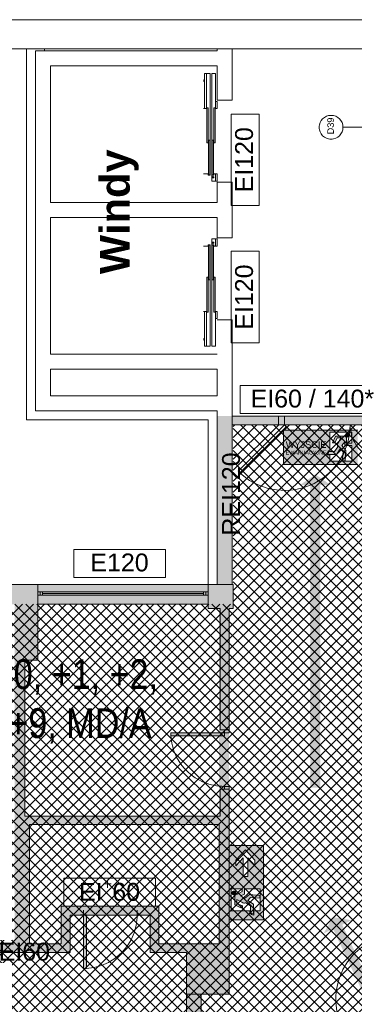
# Paper-space layout 'AP-02 STREFY POŻAROWE I EWAKUACJA - PIĘTRO 0' of a CAD drawing. Header units: millimetres. Extents: x 0 to 594, y -4 to 450.
# Tile 7 of 14: x 138 to 194, y 285 to 450. Entities that reach past the tile are written whole.
import ezdxf
from ezdxf.xclip import XClip

# ---------------------------------------------------------------- set-up
doc = ezdxf.new("R2010")
doc.units = ezdxf.units.MM
doc.header["$MEASUREMENT"] = 0
doc.header["$XCLIPFRAME"] = 0
for name, color, linetype, lineweight in [('A_Arkusz_Nr_pióra__1', 7, 'Continuous', 20), ('A_ewakuacja_Nr_pióra__4', 94, 'Continuous', 18), ('A_podkład_Nr_pióra__2', 8, 'Continuous', 13), ('A_ppoż proj_Nr_pióra__1', 7, 'Continuous', 20), ('A_ppoż proj_Nr_pióra__3', 30, 'Continuous', 13), ('A_ppoż proj_Nr_pióra__81', 2, 'Continuous', 5)]:
    doc.layers.add(name, color=color, linetype=linetype, lineweight=lineweight)
for name, color, linetype, lineweight, true_color in [('A_ewakuacja_Nr_pióra__104', 7, 'Continuous', 5, 0x006532), ('A_ewakuacja_Nr_pióra__141', 7, 'Continuous', 5, 0xf2f7f7), ('A_podkład_Nr_pióra__254', 7, 'Continuous', 5, 0xfdfdfd), ('A_ppoż proj_Nr_pióra__104', 7, 'Continuous', 5, 0x006532), ('A_ppoż proj_Nr_pióra__70', 7, 'Continuous', 5, 0x65fe00), ('A_ppoż proj_Nr_pióra__71', 7, 'Continuous', 5, 0xcbfe65), ('A_ppoż proj_Nr_pióra__82', 7, 'Continuous', 5, 0x329800)]:
    doc.layers.add(name, color=color, linetype=linetype, lineweight=lineweight, true_color=true_color)
doc.layers.add('A_podrys', color=7, linetype='Continuous')
doc.styles.add('STYL_AUTOMATYCZNY_1', font='arial.ttf')
doc.styles.add('STYL_AUTOMATYCZNY_2', font='ARIALN.TTF')
doc.styles.add('STYL_AUTOMATYCZNY_3', font='arial.ttf')

# ---------------------------------------------------------------- blocks, each defined once
blk = doc.blocks.new('Rysunek_1_1', base_point=(-1571.08, -182.96))
at = {"layer": 'A_ewakuacja_Nr_pióra__104', "linetype": 'Continuous', "lineweight": 0, "true_color": 0x004c26}
h = blk.add_hatch(color=118, dxfattribs=at)
h.paths.add_polyline_path([(194.71, 381.01), (182.22, 381.01), (182.22, 375.27), (194.71, 375.27)])
h.paths.add_polyline_path([(192.52, 378.45), (193.71, 378.45), (193.71, 375.82), (189.99, 375.82), (189.99, 376.87), (189.56, 376.87), (189.73, 377.53), (189.99, 377.53), (189.99, 380.66), (193.71, 380.66), (193.71, 378.83), (192.82, 378.83), (192.82, 379.63, 0.414214), (192.41, 380.04), (190.98, 380.04), (190.47, 378.89), (190.87, 378.89), (191.26, 379.72), (191.92, 379.72), (191.44, 378.87), (191.33, 378.7, 0.230447), (191.37, 378.2), (190.82, 377.42), (189.83, 377.42), (189.7, 376.95), (191.13, 376.95), (191.73, 377.86), (192.26, 377.4), (192.11, 375.86), (192.6, 375.86), (192.73, 377.62), (192.05, 378.42), (192.52, 379.05)], flags=0)
for points in [[(192.89, 380.51, 1), (193.1, 379.89, 1)], [(173.78, 302.95, 1), (174.07, 303.54, 1)]]:
    blk.add_hatch(color=118, dxfattribs=at).paths.add_polyline_path(points)
h = blk.add_hatch(color=118, dxfattribs=at)
h.paths.add_polyline_path([(178.86, 298.71), (178.86, 311.2), (173.12, 311.2), (173.12, 298.71)])
h.paths.add_polyline_path([(173.47, 303.96), (175.3, 303.96), (175.3, 303.51), (174.5, 303.07, 0.414214), (174.08, 302.65), (174.08, 301.23), (175.09, 300.78, 1.14772), (175.24, 301.12), (174.41, 301.5), (174.41, 302.17), (175.26, 301.68), (175.43, 301.58, 0.230447), (175.93, 301.62), (176.71, 301.07), (176.71, 300.08, 0.304489), (177.18, 299.72), (177.18, 301.38), (176.27, 301.98), (176.73, 302.5), (178.27, 302.36), (178.27, 302.85), (176.51, 302.98), (175.71, 302.3), (175.08, 302.76), (175.68, 303.06), (175.68, 303.95), (178.3, 303.95), (178.3, 300.24), (177.26, 300.24), (177.26, 299.5, -0.24241), (176.6, 299.98), (176.6, 300.24), (173.47, 300.24)], flags=0)
h.paths.add_polyline_path([(175.45, 306.01), (175.45, 309.13), (174.25, 307.83), (174.25, 308.76), (175.84, 310.51), (177.44, 308.75), (177.44, 307.85), (176.26, 309.13), (176.26, 306.01)], flags=0)
at = {"layer": 'A_podkład_Nr_pióra__254', "linetype": 'Continuous', "lineweight": 5, "true_color": 0xfdfdfd}
h = blk.add_hatch(color=7, dxfattribs=at)
h.paths.add_polyline_path([(65.74, 327.27), (65.74, 221.37), (77.42, 221.37), (77.42, 224.77), (136.82, 224.77), (136.82, 224.24), (136.82, 222.57), (140.82, 222.57), (140.82, 228.87), (154.32, 228.87), (169.52, 228.87), (169.52, 239.37), (169.52, 258.27), (169.52, 266.93), (168.07, 266.93), (163.84, 266.93), (163.84, 260.83), (144.44, 260.83), (144.44, 267.13), (136.22, 267.13), (136.22, 264.37), (136.22, 263.8), (119.83, 263.8), (119.83, 267.13), (92.04, 267.13), (92.04, 266.77), (92.04, 264.07), (76.2, 264.07), (76.2, 266.77), (73.54, 266.77), (66.54, 266.77), (66.54, 285.83), (73.54, 285.83), (73.54, 293.33), (92.92, 293.33), (118.14, 293.33), (118.14, 298.33), (129.94, 298.33), (129.94, 293.23), (136.22, 293.23), (146.44, 293.23), (146.44, 299.53), (159.84, 299.53), (159.84, 293.23), (160.82, 293.23), (161.32, 293.23), (165.94, 293.23), (165.94, 286.27), (168.07, 286.27), (173.12, 286.27), (173.12, 321.17), (172.32, 321.17), (172.32, 320.67), (171.62, 320.67), (171.62, 316.17), (138.82, 316.17), (138.82, 342.37), (141.02, 342.37), (141.02, 351.77), (169.62, 351.77), (169.62, 351.07), (171.62, 351.07), (171.62, 330.67), (172.32, 330.67), (172.32, 330.17), (173.12, 330.17), (173.12, 351.07), (173.82, 351.07), (173.82, 355.07), (70.72, 355.07), (70.72, 327.27)])
h.paths.add_polyline_path([(75.22, 351.77), (103.82, 351.77), (103.82, 351.07), (108.52, 351.07), (108.52, 351.77), (137.12, 351.77), (137.12, 299.57), (137.12, 294.73), (131.44, 294.73), (131.44, 299.57), (131.32, 299.57), (130.82, 299.57), (123.82, 299.57), (120.82, 299.57), (120.32, 299.57), (75.22, 299.57)], flags=0)
h.paths.add_polyline_path([(75.22, 260.47), (121.46, 260.47), (121.46, 261.47), (136.22, 261.47), (136.22, 260.07), (136.92, 260.07), (136.92, 258.27), (140.42, 258.27), (140.42, 229.37), (136.82, 229.37), (136.82, 227.77), (136.82, 226.77), (122.02, 226.77), (122.02, 227.77), (75.22, 227.77)], flags=0)
h.paths.add_polyline_path([(139.62, 314.77), (171.42, 314.77), (171.42, 308.87), (171.42, 307.97), (171.42, 294.73), (161.34, 294.73), (161.34, 301.03), (159.84, 301.03), (146.44, 301.03), (144.94, 301.03), (144.94, 294.73), (139.62, 294.73), (139.62, 302.07)], flags=0)
h.paths.add_polyline_path([(162.72, 231.37), (142.92, 231.37), (142.92, 256.67), (162.72, 256.67)], flags=0)
for points in [[(172.32, 330.17), (163.32, 330.17), (163.32, 329.67), (163.33, 329.67), (172.32, 329.67)], [(148.68, 299.56), (148.68, 290.56), (149.18, 290.56), (149.18, 290.58), (149.18, 299.56)]]:
    blk.add_hatch(color=7, dxfattribs=at).paths.add_polyline_path(points)
at = {"layer": 'A_ppoż proj_Nr_pióra__104', "linetype": 'Continuous', "lineweight": 5, "true_color": 0x006532}
for points in [[(184.97, 371.78), (186.74, 371.78), (186.74, 320.94), (188.44, 320.94), (188.44, 371.78), (190.21, 371.78), (187.59, 373.59)], [(197.33, 286.73), (192.1, 297.92), (193.7, 298.67), (190.56, 299.19), (188.96, 296.45), (190.56, 297.2), (195.79, 286.01)]]:
    blk.add_hatch(color=128, dxfattribs=at).paths.add_polyline_path(points)
at = {"layer": 'A_ppoż proj_Nr_pióra__3', "linetype": 'Continuous', "lineweight": 0, "true_color": 0x3f2000}
for points in [[(173.62, 355.07), (173.62, 383.4), (171.12, 383.4), (171.12, 355.07)], [(173.62, 381.9), (203.35, 381.9), (203.35, 383.4), (173.62, 383.4)], [(70.72, 355.07), (70.72, 351.77), (173.82, 351.77), (173.82, 355.07)]]:
    blk.add_hatch(color=38, dxfattribs=at).paths.add_polyline_path(points)
at = {"layer": 'A_ppoż proj_Nr_pióra__70', "linetype": 'Continuous', "lineweight": 0, "true_color": 0x193f00}
for points in [[(146.44, 293.23), (146.44, 301.03), (144.94, 301.03), (144.94, 293.23)], [(146.44, 299.53), (161.34, 299.53), (161.34, 301.03), (146.44, 301.03)], [(159.84, 299.53), (159.84, 294.73), (161.34, 294.73), (161.34, 299.53)], [(129.94, 293.23), (144.94, 293.23), (144.94, 294.73), (129.94, 294.73)], [(159.84, 293.23), (173.12, 293.23), (173.12, 294.73), (159.84, 294.73)], [(165.94, 260.83), (168.44, 260.83), (168.44, 286.27), (173.12, 286.27), (173.12, 293.23), (165.94, 293.23)]]:
    blk.add_hatch(color=88, dxfattribs=at).paths.add_polyline_path(points)
at = {"layer": 'A_ppoż proj_Nr_pióra__71', "linetype": 'Continuous', "lineweight": 5, "true_color": 0xcbfe65}
h = blk.add_hatch(dxfattribs=at)
h.set_pattern_fill('bloczki_betonowe_0001', color=71, style=0, pattern_type=2)
h.set_pattern_definition([(45, (-1571.0778, -182.9554), (-0.9192388, 0.9192388), []), (135, (-1571.0778, -182.9554), (0.9192388, 0.9192388), [])])
h.paths.add_polyline_path([(142.92, 224.6), (74.92, 224.6), (74.92, 136.27), (202.02, 136.27), (201.94, 202.07), (213.94, 202.04), (213.94, 265.34), (202.02, 265.37), (202.02, 351.07), (200.82, 351.07), (200.82, 355.07), (203.35, 355.07), (203.35, 381.9), (200.82, 381.9), (173.82, 381.9), (173.82, 351.77), (74.92, 351.77), (74.92, 263.8), (142.92, 263.8), (142.92, 260.83), (165.22, 260.83), (165.22, 228.87), (142.92, 228.87)])
at = {"layer": 'A_ppoż proj_Nr_pióra__81', "linetype": 'Continuous', "lineweight": 0, "true_color": 0x3f3f00}
blk.add_hatch(color=48, dxfattribs=at).paths.add_polyline_path([(171.42, 294.73), (173.12, 294.73), (173.12, 351.77), (171.42, 351.77)])
at = {"layer": 'A_ewakuacja_Nr_pióra__4', "color": 94, "linetype": 'Continuous', "lineweight": 18, "flags": 128}
blk.add_lwpolyline([(194.71, 375.27), (182.22, 375.27), (182.22, 381.01), (194.71, 381.01)], dxfattribs=at)
for points in [[(193.71, 375.82), (193.71, 378.45), (192.52, 378.45), (192.52, 379.05), (192.05, 378.42), (192.73, 377.62), (192.6, 375.86), (192.11, 375.86), (192.26, 377.4), (191.73, 377.86), (191.13, 376.95), (189.7, 376.95), (189.83, 377.42), (190.82, 377.42), (191.37, 378.2, -0.230447), (191.33, 378.7), (191.44, 378.87), (191.92, 379.72), (191.26, 379.72), (190.87, 378.89), (190.47, 378.89), (190.98, 380.04), (192.41, 380.04, -0.414214), (192.82, 379.63), (192.82, 378.83), (193.71, 378.83), (193.71, 380.66), (189.99, 380.66), (189.99, 377.53), (189.73, 377.53), (189.56, 376.87), (189.99, 376.87), (189.99, 375.82)], [(178.3, 303.95), (175.68, 303.95), (175.68, 303.06), (175.08, 302.76), (175.71, 302.3), (176.51, 302.98), (178.27, 302.85), (178.27, 302.36), (176.73, 302.5), (176.27, 301.98), (177.18, 301.38), (177.18, 299.72, -0.304489), (176.71, 300.08), (176.71, 301.07), (175.93, 301.62, -0.230447), (175.43, 301.58), (175.26, 301.68), (174.41, 302.17), (174.41, 301.5), (175.24, 301.12, -1.14772), (175.09, 300.78), (174.08, 301.23), (174.08, 302.65, -0.414214), (174.5, 303.07), (175.3, 303.51), (175.3, 303.96), (173.47, 303.96), (173.47, 300.24), (176.6, 300.24), (176.6, 299.98, 0.24241), (177.26, 299.5), (177.26, 300.24), (178.3, 300.24)]]:
    blk.add_lwpolyline(points, format="xyb", close=True, dxfattribs=at)
for points in [[(173.12, 311.2), (173.12, 298.71), (178.86, 298.71), (178.86, 311.2)], [(176.26, 306.01), (175.45, 306.01), (175.45, 309.13), (174.25, 307.83), (174.25, 308.76), (175.84, 310.51), (177.44, 308.75), (177.44, 307.85), (176.26, 309.13)]]:
    blk.add_lwpolyline(points, close=True, dxfattribs=at)
at = {"layer": 'A_ewakuacja_Nr_pióra__4', "color": 94, "linetype": 'Continuous', "lineweight": 18}
for centre in [(192.99, 380.2), (173.93, 303.24)]:
    blk.add_circle(centre, 0.328, dxfattribs=at)
at = {"layer": 'A_podkład_Nr_pióra__2', "color": 8, "linetype": 'Continuous', "lineweight": 13}
for p, q in [((139.12, 445.1), (139.12, 382.77)), ((142.12, 445.1), (142.12, 444.77)), ((171.12, 444.77), (171.12, 445.1)), ((173.62, 436.47), (173.62, 445.1)), ((140.62, 384.27), (140.62, 444.77)), ((140.62, 444.77), (171.12, 444.77)), ((143.12, 419.27), (143.12, 442.27)), ((143.12, 442.27), (171.12, 442.27)), ((171.12, 442.27), (171.12, 436.47)), ((168.97, 440.93), (169.92, 440.93)), ((168.97, 440.93), (168.97, 435.07)), ((169.32, 440.93), (169.32, 435.07)), ((169.92, 423.88), (169.92, 440.93)), ((170.22, 422.87), (170.22, 440.93)), ((170.82, 440.93), (170.22, 440.93)), ((170.82, 440.93), (170.82, 435.07)), ((168.85, 439.61), (168.85, 439.91)), ((168.85, 439.91), (168.97, 439.91)), ((168.97, 439.61), (168.85, 439.61)), ((169.37, 435.17), (169.6, 435.17)), ((169.37, 429.31), (169.37, 435.17)), ((169.6, 435.17), (169.6, 429.31)), ((170.77, 435.17), (170.54, 435.17)), ((170.54, 435.17), (170.54, 429.31)), ((170.77, 429.31), (170.77, 435.17)), ((171.12, 436.27), (170.82, 436.27)), ((171.12, 436.47), (173.62, 436.47)), ((171.12, 435.07), (171.12, 436.27)), ((168.82, 435.07), (169.32, 435.07)), ((170.82, 435.07), (171.12, 435.07)), ((192.22, 431.92), (197.72, 431.92)), ((169.6, 429.31), (169.37, 429.31)), ((169.65, 429.77), (169.88, 429.77)), ((169.65, 423.91), (169.65, 429.77)), ((169.88, 429.77), (169.88, 423.91)), ((170.48, 429.77), (170.25, 429.77)), ((170.25, 429.77), (170.25, 423.91)), ((170.48, 423.91), (170.48, 429.77)), ((170.54, 429.31), (170.77, 429.31)), ((169.6, 424.07), (168.82, 424.07)), ((169.6, 423.88), (169.6, 424.07)), ((169.92, 423.88), (169.6, 423.88)), ((169.88, 423.91), (169.65, 423.91)), ((170.22, 423.88), (170.53, 423.88)), ((170.25, 423.91), (170.48, 423.91)), ((170.53, 424.07), (171.12, 424.07)), ((170.53, 423.88), (170.53, 424.07)), ((170.82, 422.87), (170.82, 424.07)), ((171.12, 424.07), (171.12, 422.87)), ((171.12, 422.87), (170.22, 422.87)), ((173.62, 422.67), (171.12, 422.67)), ((171.12, 419.27), (171.12, 422.67)), ((173.62, 413.37), (173.62, 422.67)), ((171.12, 419.27), (143.12, 419.27)), ((143.12, 393.77), (143.12, 416.77)), ((143.12, 416.77), (171.12, 416.77)), ((171.12, 413.37), (171.12, 416.77)), ((169.92, 412.16), (169.6, 412.16)), ((169.6, 412.16), (169.6, 411.97)), ((169.88, 412.13), (169.65, 412.13)), ((169.65, 412.13), (169.65, 406.27)), ((169.88, 406.27), (169.88, 412.13)), ((169.92, 412.16), (169.92, 395.11)), ((171.12, 413.17), (170.22, 413.17)), ((170.22, 413.17), (170.22, 395.11)), ((170.22, 412.16), (170.53, 412.16)), ((170.25, 406.27), (170.25, 412.13)), ((170.25, 412.13), (170.48, 412.13)), ((170.48, 412.13), (170.48, 406.27)), ((170.53, 412.16), (170.53, 411.97)), ((170.82, 413.17), (170.82, 411.97)), ((171.12, 413.37), (173.62, 413.37)), ((171.12, 411.97), (171.12, 413.17)), ((169.6, 411.97), (168.82, 411.97)), ((170.53, 411.97), (171.12, 411.97)), ((169.6, 406.73), (169.37, 406.73)), ((169.37, 406.73), (169.37, 400.87)), ((169.6, 400.87), (169.6, 406.73)), ((169.65, 406.27), (169.88, 406.27)), ((170.48, 406.27), (170.25, 406.27)), ((170.54, 400.87), (170.54, 406.73)), ((170.54, 406.73), (170.77, 406.73)), ((170.77, 406.73), (170.77, 400.87)), ((168.82, 400.97), (169.32, 400.97)), ((168.97, 395.11), (168.97, 400.97)), ((169.32, 395.11), (169.32, 400.97)), ((169.37, 400.87), (169.6, 400.87)), ((170.77, 400.87), (170.54, 400.87)), ((170.82, 400.97), (171.12, 400.97)), ((170.82, 395.11), (170.82, 400.97)), ((171.12, 400.97), (171.12, 399.77)), ((171.12, 399.77), (170.82, 399.77)), ((173.62, 399.57), (171.12, 399.57)), ((173.62, 355.07), (173.62, 399.57)), ((168.97, 396.42), (168.85, 396.42)), ((168.85, 396.42), (168.85, 396.12)), ((168.85, 396.12), (168.97, 396.12)), ((168.97, 395.11), (169.92, 395.11)), ((170.82, 395.11), (170.22, 395.11)), ((171.12, 393.77), (143.12, 393.77)), ((143.12, 386.77), (143.12, 391.27)), ((143.12, 391.27), (171.12, 391.27)), ((171.12, 386.77), (171.12, 391.27)), ((171.12, 386.77), (143.12, 386.77)), ((171.12, 384.27), (140.62, 384.27)), ((171.12, 355.07), (171.12, 384.27)), ((139.12, 382.77), (169.62, 382.77)), ((169.62, 382.77), (169.62, 355.07)), ((204.85, 383.4), (173.62, 383.4)), ((181.41, 383.4), (181.41, 381.9)), ((182.41, 383.4), (182.41, 381.9)), ((203.35, 381.9), (173.62, 381.9)), ((182.41, 381.9), (174.63, 374.12)), ((182.69, 381.61), (174.91, 373.84)), ((182.69, 381.61), (182.41, 381.9)), ((174.63, 374.12), (174.91, 373.84)), ((173.82, 355.07), (70.72, 355.07)), ((141.02, 342.37), (141.02, 355.07)), ((169.62, 355.07), (169.62, 351.07)), ((173.82, 351.07), (173.82, 355.07)), ((169.62, 353.87), (141.02, 353.87)), ((141.02, 353.32), (169.62, 353.32)), ((141.42, 353.87), (141.42, 353.32)), ((141.82, 353.32), (141.82, 353.87)), ((141.82, 353.59), (168.82, 353.59)), ((168.82, 353.32), (168.82, 353.87)), ((169.22, 353.87), (169.22, 353.32)), ((141.02, 351.77), (169.62, 351.77)), ((169.62, 351.07), (171.62, 351.07)), ((171.62, 351.07), (171.62, 330.67)), ((173.12, 330.17), (173.12, 351.07)), ((173.12, 351.07), (173.82, 351.07)), ((138.82, 342.37), (141.02, 342.37)), ((138.82, 342.37), (138.82, 316.17)), ((163.32, 330.17), (173.12, 330.17)), ((163.32, 330.17), (163.32, 329.67)), ((172.32, 329.67), (163.32, 329.67)), ((173.12, 330.67), (171.62, 330.67)), ((172.32, 330.67), (172.32, 329.67)), ((172.32, 320.67), (172.32, 321.17)), ((172.32, 321.17), (173.12, 321.17)), ((173.12, 286.27), (173.12, 321.17)), ((173.12, 320.67), (171.62, 320.67)), ((171.62, 320.67), (171.62, 316.17)), ((171.62, 316.17), (138.82, 316.17)), ((139.62, 314.77), (171.42, 314.77)), ((139.62, 294.73), (139.62, 314.77)), ((171.42, 314.77), (171.42, 294.73)), ((144.94, 301.03), (144.94, 294.73)), ((144.94, 301.03), (161.34, 301.03)), ((146.44, 299.53), (146.44, 293.23)), ((146.44, 299.53), (159.84, 299.53)), ((148.18, 299.56), (149.18, 299.56)), ((148.68, 290.56), (148.68, 300.36)), ((149.18, 299.56), (149.18, 290.56)), ((157.68, 299.56), (157.68, 300.36)), ((158.18, 299.56), (157.68, 299.56)), ((159.84, 299.53), (159.84, 293.23)), ((161.34, 301.03), (161.34, 294.73)), ((139.62, 294.73), (144.94, 294.73)), ((171.42, 294.73), (161.34, 294.73)), ((129.94, 293.23), (146.44, 293.23)), ((159.84, 293.23), (165.94, 293.23)), ((165.94, 293.23), (165.94, 286.27)), ((148.68, 290.56), (149.18, 290.56)), ((165.94, 286.27), (173.12, 286.27)), ((165.94, 286.27), (165.94, 282.62)), ((168.44, 266.93), (168.44, 286.27))]:
    blk.add_line(p, q, dxfattribs=at)
for centre, radius in [((190.22, 431.92), 2), ((170.44, 423.51), 0.112), ((170.44, 412.53), 0.112)]:
    blk.add_circle(centre, radius, dxfattribs=at)
for centre, radius, start, end in [((182.41, 381.9), 11, 225, 0), ((199.41, 381.9), 6, 180, 298.4563), ((172.32, 330.17), 9, 182.8275, 270), ((148.68, 299.56), 9, 272.8275, 0), ((202.02, 285.37), 11, 100, 270)]:
    blk.add_arc(centre, radius, start, end, dxfattribs=at)
at = {"layer": 'A_ppoż proj_Nr_pióra__1', "color": 7, "linetype": 'Continuous', "lineweight": 20}
for p, q in [((178.15, 434.15), (173.43, 434.15)), ((173.43, 434.15), (173.43, 418.76)), ((178.15, 418.76), (178.15, 434.15)), ((173.43, 418.76), (178.15, 418.76)), ((178.15, 411.08), (173.43, 411.08)), ((173.43, 411.08), (173.43, 395.69)), ((178.15, 395.69), (178.15, 411.08)), ((173.43, 395.69), (178.15, 395.69)), ((199.2, 388.52), (174.96, 388.52)), ((174.96, 388.52), (174.96, 383.8)), ((174.96, 383.8), (199.2, 383.8)), ((162.41, 360.98), (147.03, 360.98)), ((147.03, 360.98), (147.03, 356.26)), ((162.41, 356.26), (162.41, 360.98)), ((147.03, 356.26), (162.41, 356.26)), ((160.74, 305.74), (145.36, 305.74)), ((145.36, 305.74), (145.36, 301.03)), ((160.74, 301.03), (160.74, 305.74)), ((145.36, 301.03), (160.74, 301.03))]:
    blk.add_line(p, q, dxfattribs=at)
at = {"layer": 'A_ewakuacja_Nr_pióra__141', "color": 7, "linetype": 'Continuous', "lineweight": 5, "true_color": 0xf2f7f7, "attachment_point": 5, "style": 'STYL_AUTOMATYCZNY_1'}
for s, insert, char_height in [('\\A1;{\\pqc;\\fArial|b0|i0|c238|p0;\\W1.000000;WYJŚCIE}', (186.04, 378.59), 1.1), ('\\A1;{\\pqc;\\fArial|b0|i0|c238|p0;\\W1.000000;EWAKUACYJNE}', (186.04, 377.25), 0.6454)]:
    blk.add_mtext(s, dxfattribs=dict(at, insert=insert, char_height=char_height))
at = {"layer": 'A_podkład_Nr_pióra__2', "color": 8, "linetype": 'Continuous', "lineweight": 13, "rotation": 90}
for s, insert, char_height, attachment_point, style in [('\\A1;{\\pql;\\fArial|b0|i0|c238|p0;\\W1.000000;D39}', (190.71, 430.73), 1.1, 7, 'STYL_AUTOMATYCZNY_1'), ('\\A1;{\\pqr;\\fArial|b1|i0|c238|p0;\\W1.000000;Windy}', (154.68, 428.19), 5, 6, 'STYL_AUTOMATYCZNY_3')]:
    blk.add_mtext(s, dxfattribs=dict(at, insert=insert, char_height=char_height, attachment_point=attachment_point, style=style))
at = {"layer": 'A_ppoż proj_Nr_pióra__1', "color": 7, "linetype": 'Continuous', "lineweight": 20, "char_height": 3, "attachment_point": 5, "rotation": 90, "style": 'STYL_AUTOMATYCZNY_1'}
for s, insert in [('\\A1;{\\pqc;\\fArial|b0|i0|c238|p0;\\W1.000000;EI120}', (175.64, 426.46)), ('\\A1;{\\pqc;\\fArial|b0|i0|c238|p0;\\W1.000000;EI120}', (175.64, 403.39)), ('\\A1;{\\pqc;\\fArial|b0|i0|c238|p0;\\W1.000000;REI120}', (173.45, 370.29))]:
    blk.add_mtext(s, dxfattribs=dict(at, insert=insert))
at = {"layer": 'A_ppoż proj_Nr_pióra__1', "color": 7, "linetype": 'Continuous', "lineweight": 20, "char_height": 3, "attachment_point": 5, "style": 'STYL_AUTOMATYCZNY_1'}
for s, insert in [('\\A1;{\\pqc;\\fArial|b0|i0|c238|p0;\\W1.000000;EI60 / 140*}', (187.08, 386.31)), ('\\A1;{\\pqc;\\fArial|b0|i0|c238|p0;\\W1.000000;E120}', (154.72, 358.77)), ('\\A1;{\\pqc;\\fArial|b0|i0|c238|p0;\\W1.000000;EI\\fArial|b0|i0|c238|p0;\\W1.000000;\\A1{\\H.66x;\\S+^  ;}\\fArial|b0|i0|c238|p0;\\W1.000000;60}', (153.05, 303.44)), ('\\A1;{\\pqc;\\fArial|b0|i0|c238|p0;\\W1.000000;EI60}', (138.74, 293.37))]:
    blk.add_mtext(s, dxfattribs=dict(at, insert=insert))
at = {"layer": 'A_ppoż proj_Nr_pióra__82', "color": 84, "linetype": 'Continuous', "lineweight": 5, "true_color": 0x329800, "insert": (77.78, 335.44), "char_height": 5, "width": 88.7446, "attachment_point": 4, "line_spacing_factor": 0.986688, "style": 'STYL_AUTOMATYCZNY_2'}
blk.add_mtext('\\A1;{\\pql;\\fArial Narrow|b0|i0|c238|p0;\\W1.000000;STREFA POŻAROWA 0, +1, +2, +3, +4, +5, +6, +7, +8, +9, MD/A}', dxfattribs=at)

psp = doc.layouts.new('AP-02 STREFY POŻAROWE I EWAKUACJA - PIĘTRO 0')

# ---------------------------------------------------------------- linework, layer by layer
at = {"layer": 'A_Arkusz_Nr_pióra__1', "color": 7, "linetype": 'Continuous', "lineweight": 20}
psp.add_line((589.1, 445.1), (29.9, 445.1), dxfattribs=at)
at = {"layer": 'A_Arkusz_Nr_pióra__1', "color": 7, "linetype": 'Continuous', "lineweight": 20, "flags": 128}
psp.add_lwpolyline([(0, 450), (594, 450), (594, 0), (0, 0)], close=True, dxfattribs=at)

# ---------------------------------------------------------------- block references
at = {"layer": 'A_podrys', "color": 37, "linetype": 'Continuous', "lineweight": 5, "true_color": 0x656532}
ref = psp.add_blockref('Rysunek_1_1', (-1571.08, -182.96), dxfattribs=at)
XClip(ref).set_block_clipping_path([(131.2488007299, 409.9962306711), (29.9000406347, 413.437089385), (29.9000406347, 78.5663350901), (564.7127697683, 78.5663350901), (564.7127697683, 445.0999966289), (137.9858887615, 445.0999966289)])

doc.saveas('drawing.dxf')
